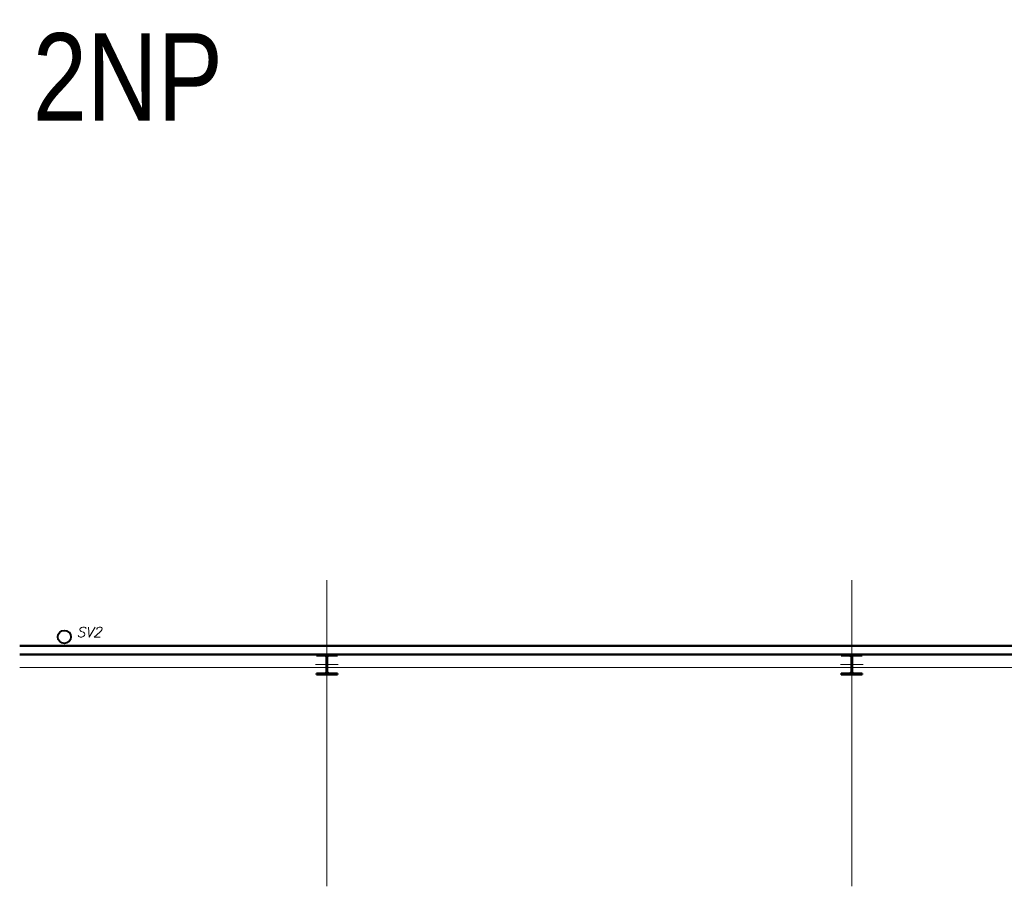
# Model space of a CAD drawing. Header units: millimetres. Extents: x -16632 to 6300, y -11598 to 30854.
# Tile 3 of 4: x -16632 to -5376, y 20950 to 30854. Entities that reach past the tile are written whole.
import ezdxf
from ezdxf.enums import TextEntityAlignment as Align
from ezdxf.lldxf.tags import DXFTag

# ---------------------------------------------------------------- set-up
doc = ezdxf.new("R2010")
doc.units = ezdxf.units.MM
for name, color, linetype, lineweight in [('CKRASTR', 7, 'DASHDOT', 18), ('CKRASTR_POPIS', 9, 'Continuous', 25), ('CKSTENY_REZ', 7, 'Continuous', 50), ('CKTEXTY_MALE', 3, 'Continuous', 18), ('CSPROFILY_OSY', 9, 'DASHDOT', 18), ('CSPROFILY_REZY', 7, 'Continuous', 50), ('ZTI-DEŠŤOVÁ-KANALIZACE', 210, 'KANALIZACE', 40)]:
    doc.layers.add(name, color=color, linetype=linetype, lineweight=lineweight)
doc.styles.add('Arial', font='arial.ttf', dxfattribs={"width": 0.8})
doc.styles.add('KURZIVA', font='italic__.ttf')
doc.styles.get("Standard").update_dxf_attribs({"font": 'arial.ttf'})
tags = doc.linetypes.add('DASHDOT', pattern=[25.4, 12.7, -6.35, 0, -6.35]).pattern_tags.tags
tags[10:11] = [DXFTag(74, 4), DXFTag(75, 0), DXFTag(340, '0'), DXFTag(46, 0.0), DXFTag(50, 0.0), DXFTag(44, 0.0), DXFTag(45, 0.0)]
tags[8:9] = [DXFTag(74, 4), DXFTag(75, 0), DXFTag(340, '0'), DXFTag(46, 0.0), DXFTag(50, 0.0), DXFTag(44, 0.0), DXFTag(45, 0.0)]
tags[6:7] = [DXFTag(74, 4), DXFTag(75, 0), DXFTag(340, '0'), DXFTag(46, 0.0), DXFTag(50, 0.0), DXFTag(44, 0.0), DXFTag(45, 0.0)]
tags[4:5] = [DXFTag(74, 4), DXFTag(75, 0), DXFTag(340, '0'), DXFTag(46, 0.0), DXFTag(50, 0.0), DXFTag(44, 0.0), DXFTag(45, 0.0)]
doc.linetypes.add('KANALIZACE', pattern='A,30,-3.5,["C",Standard,S=2.54,R=0,X=-3.81,Y=-1.27],-0.001', length=33.501)

# ---------------------------------------------------------------- blocks, each defined once
blk = doc.blocks.new('CK_S_EXT_HEAHEA240')
at = {"transparency": 33554687}
for p, q in [((-120, 115), (120, 115)), ((-120, 115), (-120, 103)), ((120, 115), (120, 103)), ((-120, 103), (-24.75, 103)), ((-3.75, -82), (-3.75, 82)), ((3.75, -82), (3.75, 82)), ((120, 103), (24.75, 103)), ((-120, -115), (-120, -103)), ((-120, -103), (-24.75, -103)), ((120, -103), (24.75, -103)), ((120, -115), (120, -103)), ((-120, -115), (120, -115))]:
    blk.add_line(p, q, dxfattribs=at)
for centre, start, end in [((-24.75, 82), 0, 90), ((24.75, 82), 90, 180), ((-24.75, -82), 270, 0), ((24.75, -82), 180, 270)]:
    blk.add_arc(centre, 21, start, end, dxfattribs=at)

msp = doc.modelspace()

# ---------------------------------------------------------------- linework, layer by layer
at = {"layer": 'CKRASTR', "color": 7}
for p, q in [((-13120, 20950), (-13120, 24450)), ((-7120, 20950), (-7120, 24450)), ((-16632, 23450), (5880, 23450))]:
    msp.add_line(p, q, dxfattribs=at)
at = {"layer": 'CKSTENY_REZ', "color": 7}
for p, q in [((5100, 23700), (-16632, 23700)), ((5000, 23600), (-16632, 23600))]:
    msp.add_line(p, q, dxfattribs=at)
at = {"layer": 'CSPROFILY_OSY', "color": 7}
for p, q in [((-13120, 23645), (-13120, 23360)), ((-7120, 23645), (-7120, 23360)), ((-12990, 23485), (-13250, 23485)), ((-6990, 23485), (-7250, 23485))]:
    msp.add_line(p, q, dxfattribs=at)
at = {"layer": 'ZTI-DEŠŤOVÁ-KANALIZACE', "color": 7}
msp.add_circle((-16121, 23800), 75, dxfattribs=at)

# ---------------------------------------------------------------- block references
at = {"layer": 'CSPROFILY_REZY', "color": 7, "rotation": 180}
for p in [(-13120, 23485), (-7120, 23485)]:
    msp.add_blockref('CK_S_EXT_HEAHEA240', p, dxfattribs=at)

# ---------------------------------------------------------------- texts
at = {"layer": 'CKRASTR_POPIS', "color": 7, "style": 'Arial', "width": 0.8}
msp.add_text('2NP', height=1000, dxfattribs=at).set_placement((-15396, 30207), align=Align.MIDDLE)
at = {"layer": 'CKTEXTY_MALE', "color": 7, "style": 'KURZIVA'}
msp.add_text('SV2', height=115, dxfattribs=at).set_placement((-15981, 23798))

doc.saveas('drawing.dxf')
